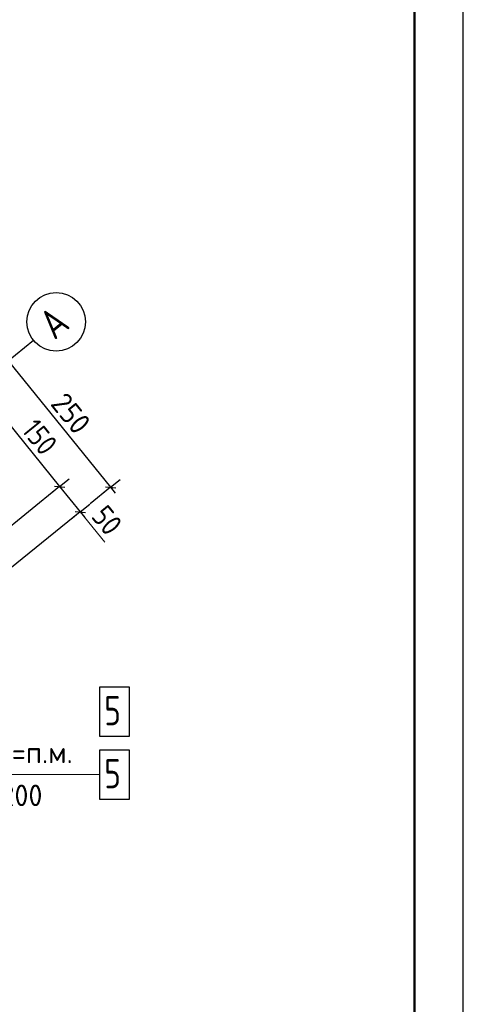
# Model space of a CAD drawing. Header units: millimetres. Extents: x 0 to 42000, y 0 to 29700.
# Tile 17 of 20: x 37462 to 42000, y 6603 to 16681. Entities that reach past the tile are written whole.
import ezdxf

# ---------------------------------------------------------------- set-up
doc = ezdxf.new("R2010")
doc.units = ezdxf.units.MM
doc.linetypes.add('______5', pattern=[1100, 800, -100, 100, -100])
for name, color, linetype, lineweight in [('Standard', 7, 'Continuous', 25), ('Позиционная метка линия выноска', 7, 'Continuous', 13), ('Стена фоновая арматура У1', 7, 'Continuous', 18)]:
    doc.layers.add(name, color=color, linetype=linetype, lineweight=lineweight)
doc.layers.add('Оси', color=7, linetype='______5')
doc.styles.add('ISOCPEUR', font='txt')

msp = doc.modelspace()

# ---------------------------------------------------------------- linework, layer by layer
at = {"layer": 'Standard', "color": 7, "linetype": 'Continuous', "lineweight": -3, "transparency": 33554687}
for p, q in [((37343, 13190), (38392, 11895)), ((37242, 12679), (37871, 11902)), ((37871, 11902), (36179, 10532)), ((37871, 11902), (37774, 11823)), ((37871, 11902), (37968, 11981)), ((37871, 11902), (38081, 11643)), ((38392, 11895), (38184, 11727)), ((38392, 11895), (38295, 11816)), ((38392, 11895), (38489, 11973)), ((38392, 11895), (38439, 11836)), ((38081, 11643), (38178, 11722)), ((38081, 11643), (36845, 10642)), ((38081, 11643), (37984, 11564)), ((38081, 11643), (38128, 11585))]:
    msp.add_line(p, q, dxfattribs=at)
at = {"layer": 'Standard', "color": 7, "linetype": 'Continuous', "lineweight": 25, "transparency": 33554687}
for p, q in [((37818, 11908), (37924, 11896)), ((38339, 11900), (38444, 11889)), ((38028, 11648), (38134, 11637))]:
    msp.add_line(p, q, dxfattribs=at)
at = {"layer": 'Standard', "color": 7, "linetype": 'Continuous', "lineweight": 13, "transparency": 33554687}
msp.add_line((38333, 11332), (38081, 11643), dxfattribs=at)
at = {"layer": 'Standard', "color": 7, "linetype": 'Continuous', "lineweight": 25, "transparency": 33554687}
msp.add_lwpolyline([(0, 0), (42000, 0), (42000, 29700), (0, 29700), (0, 0)], close=True, dxfattribs=at)
at = {"layer": 'Standard', "color": 7, "linetype": 'Continuous', "lineweight": 50, "transparency": 33554687}
msp.add_lwpolyline([(2000, 29200), (41500, 29200), (41500, 500), (2000, 500), (2000, 29200)], close=True, dxfattribs=at)
at = {"layer": 'Standard', "color": 7, "linetype": 'Continuous', "lineweight": 13, "transparency": 33554687}
msp.add_lwpolyline([(23000, 29200), (23000, 6000), (41500, 6000), (41500, 29200), (23000, 29200)], dxfattribs=at)
at = {"layer": 'Оси', "color": 8, "linetype": '______5', "lineweight": -3, "transparency": 33554687}
msp.add_line((31894, 8778), (37602, 13400), dxfattribs=at)
at = {"layer": 'Оси', "color": 7, "linetype": 'Continuous', "lineweight": -3, "transparency": 33554687}
msp.add_circle((37835, 13588), 300, dxfattribs=at)
at = {"layer": 'Позиционная метка линия выноска', "color": 7, "linetype": 'Continuous', "lineweight": 13, "transparency": 33554687}
msp.add_lwpolyline([(34977, 10931), (36578, 8954), (38277, 8954)], dxfattribs=at)
at = {"layer": 'Стена фоновая арматура У1', "color": 7, "linetype": 'Continuous', "lineweight": 25, "transparency": 33554687}
for points in [[(38277, 9349), (38587, 9349), (38587, 9849), (38277, 9849), (38277, 9349)], [(38277, 8703), (38587, 8703), (38587, 9203), (38277, 9203), (38277, 8703)]]:
    msp.add_lwpolyline(points, dxfattribs=at)

# ---------------------------------------------------------------- texts
at = {"layer": 'Standard', "color": 7, "linetype": 'Continuous', "lineweight": 25, "transparency": 33554687, "char_height": 220, "attachment_point": 7, "rotation": 309, "style": 'ISOCPEUR'}
for s, insert, width in [('\\W0.91;250', (37768, 12745), 561.99), ('\\W0.83;150', (37471, 12476), 508.57), ('\\W0.87;50', (38185, 11593), 403.92)]:
    msp.add_mtext(s, dxfattribs=dict(at, insert=insert, width=width))
at = {"layer": 'Оси', "color": 7, "linetype": 'Continuous', "lineweight": 25, "transparency": 33554687, "insert": (37818, 13395), "char_height": 300, "width": 392.64, "attachment_point": 7, "rotation": 39, "style": 'ISOCPEUR'}
msp.add_mtext('\\W0.82;А', dxfattribs=at)
at = {"layer": 'Стена фоновая арматура У1', "color": 7, "linetype": 'Continuous', "lineweight": 13, "transparency": 33554687, "attachment_point": 7, "style": 'ISOCPEUR'}
for s, insert, char_height, width in [('\\W0.78;5', (38327, 9459), 300, 326.41), ('\\W0.97;ø8 L=п.м. ', (36759, 9071), 220, 1491.86), ('\\W0.78;5', (38327, 8814), 300, 326.41), ('\\W0.95;ш.200 ', (37023, 8631), 220, 962.12)]:
    msp.add_mtext(s, dxfattribs=dict(at, insert=insert, char_height=char_height, width=width))

doc.saveas('drawing.dxf')
